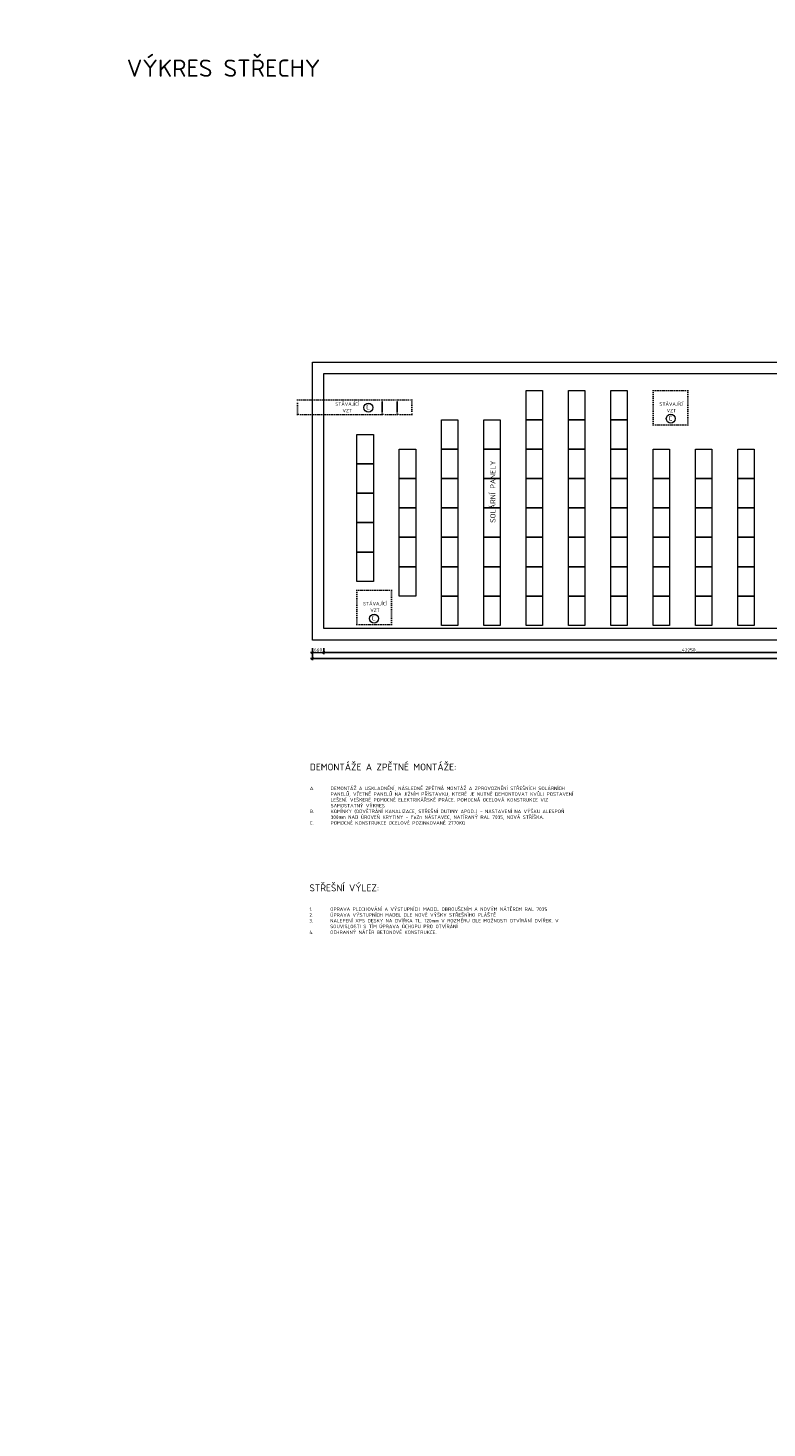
# Model space of a CAD drawing. Header units: metres. Extents: x -115250 to 1551995, y -140807 to 374743.
# Tile 41 of 205: x 25448 to 68223, y -114723 to -33740. Entities that reach past the tile are written whole.
import ezdxf

# ---------------------------------------------------------------- set-up
doc = ezdxf.new("R2010")
doc.units = ezdxf.units.M
doc.header["$LTSCALE"] = 100
doc.header["$PDMODE"] = 3
doc.header["$PDSIZE"] = 150
doc.linetypes.add('0104aTEČKOVANÁ', pattern=[1.1, 0.1, -1])
doc.layers.get('Defpoints').update_dxf_attribs({"lineweight": 9})
for name, color, linetype, lineweight in [('010-kota', 3, 'Continuous', 9), ('010-popis legenda', 3, 'Continuous', 9), ('010-popis vykres', 3, 'Continuous', 9), ('010-tenka', 10, 'Continuous', 15), ('030-PBR popis', 12, 'Continuous', 9), ('910-popis legenda', 3, 'Continuous', 9)]:
    doc.layers.add(name, color=color, linetype=linetype, lineweight=lineweight)
doc.styles.add('ISOCPEUR', font='isocpeur.ttf')
doc.styles.get("Standard").update_dxf_attribs({"font": 'isocpeur.ttf'})
doc.dimstyles.new('TSUNAMI_100', dxfattribs={"dimscale": 100, "dimtxt": 2, "dimasz": 1.5, "dimexe": 1, "dimexo": 2, "dimgap": 0.4, "dimtad": 1, "dimdec": 0, "dimrnd": 5, "dimzin": 0, "dimtxsty": 'ISOCPEUR', "dimblk1": 'ARCHTICK', "dimblk2": 'ARCHTICK', "dimsah": 1, "dimcen": 0.09, "dimdle": 1, "dimclrd": 256, "dimclre": 256, "dimclrt": 256, "dimadec": 0, "dimazin": 0, "dimtfac": 1, "dimtdec": 0, "dimtix": 1, "dimtmove": 1, "dimatfit": 3, "dimfxlon": 1, "dimtfill": 1, "dimtolj": 1, "dimtzin": 0, "dimarcsym": 0})

# ---------------------------------------------------------------- blocks, each defined once
blk = doc.blocks.new('_ARCHTICK')
at = {"color": 0, "linetype": 'ByBlock', "const_width": 0.15}
blk.add_lwpolyline([(-0.5, -0.5), (0.5, 0.5)], dxfattribs=at)
blk = doc.blocks.new('*D859')
at = {"layer": '010-kota', "lineweight": -2, "transparency": 16777216}
for p, q in [((41907, -69614), (41907, -69964)), ((42567, -69614), (42567, -69964)), ((41807, -69864), (42667, -69864))]:
    blk.add_line(p, q, dxfattribs=at)
at = {"layer": 'Defpoints', "color": 0, "transparency": 16777216}
for p in [(42567, -68482), (41907, -69142)]:
    blk.add_point(p, dxfattribs=at)
at = {"layer": '010-kota', "lineweight": -2, "transparency": 16777216, "xscale": 150, "yscale": 150, "zscale": 150, "rotation": 180}
blk.add_blockref('_ARCHTICK', (41907, -69864), dxfattribs=at)
at = {"layer": '010-kota', "lineweight": -2, "transparency": 16777216, "xscale": 150, "yscale": 150, "zscale": 150}
blk.add_blockref('_ARCHTICK', (42567, -69864), dxfattribs=at)
at = {"layer": '010-kota', "transparency": 16777216, "insert": (42237, -69724), "char_height": 200, "attachment_point": 5, "style": 'ISOCPEUR', "bg_fill": 3, "box_fill_scale": 1.1, "bg_fill_color": 256, "bg_fill_true_color": 13158600, "bg_fill_transparency": 0}
blk.add_mtext('\\A1;660', dxfattribs=at)
at = {"layer": 'Defpoints', "color": 0, "transparency": 16777216}
blk.add_point((42567, -69864), dxfattribs=at)
blk = doc.blocks.new('*D860')
at = {"layer": '010-kota', "lineweight": -2, "transparency": 16777216}
for p, q in [((42567, -69614), (42567, -69964)), ((84817, -69614), (84817, -69964)), ((42467, -69864), (84917, -69864))]:
    blk.add_line(p, q, dxfattribs=at)
at = {"layer": 'Defpoints', "color": 0, "transparency": 16777216}
for p in [(42567, -68482), (84817, -68482), (84817, -69864)]:
    blk.add_point(p, dxfattribs=at)
at = {"layer": '010-kota', "lineweight": -2, "transparency": 16777216, "xscale": 150, "yscale": 150, "zscale": 150, "rotation": 180}
blk.add_blockref('_ARCHTICK', (42567, -69864), dxfattribs=at)
at = {"layer": '010-kota', "lineweight": -2, "transparency": 16777216, "xscale": 150, "yscale": 150, "zscale": 150}
blk.add_blockref('_ARCHTICK', (84817, -69864), dxfattribs=at)
at = {"layer": '010-kota', "transparency": 16777216, "insert": (63692, -69724), "char_height": 200, "attachment_point": 5, "style": 'ISOCPEUR', "bg_fill": 3, "box_fill_scale": 1.1, "bg_fill_color": 256, "bg_fill_true_color": 13158600, "bg_fill_transparency": 0}
blk.add_mtext('\\A1;42250', dxfattribs=at)
blk = doc.blocks.new('*D864')
at = {"layer": '010-kota', "lineweight": -2, "transparency": 16777216}
for p, q in [((41807, -70211), (110117, -70211)), ((41907, -69961), (41907, -70311)), ((110017, -69961), (110017, -70311))]:
    blk.add_line(p, q, dxfattribs=at)
at = {"layer": 'Defpoints', "color": 0, "transparency": 16777216}
for p in [(41907, -69142), (110017, -69142), (110017, -70211)]:
    blk.add_point(p, dxfattribs=at)
at = {"layer": '010-kota', "lineweight": -2, "transparency": 16777216, "xscale": 150, "yscale": 150, "zscale": 150, "rotation": 180}
blk.add_blockref('_ARCHTICK', (41907, -70211), dxfattribs=at)
at = {"layer": '010-kota', "lineweight": -2, "transparency": 16777216, "xscale": 150, "yscale": 150, "zscale": 150}
blk.add_blockref('_ARCHTICK', (110017, -70211), dxfattribs=at)
at = {"layer": '010-kota', "transparency": 16777216, "insert": (75962, -70071), "char_height": 200, "attachment_point": 5, "style": 'ISOCPEUR', "bg_fill": 3, "box_fill_scale": 1.1, "bg_fill_color": 256, "bg_fill_true_color": 13158600, "bg_fill_transparency": 0}
blk.add_mtext('\\A1;68110', dxfattribs=at)

msp = doc.modelspace()

# ---------------------------------------------------------------- linework, layer by layer
at = {"layer": '010-popis legenda'}
for centre in [(45154.4, -55696.9), (62655, -56337)]:
    msp.add_circle(centre, 259.9, dxfattribs=at)
at = {"layer": '010-tenka'}
for points in [[(41907, -53061.6), (110017, -53061.6), (110017, -69141.6), (41907, -69141.6)], [(54287, -54701.6), (55237, -54701.6), (55237, -56401.6), (54287, -56401.6)], [(56737, -54701.6), (57687, -54701.6), (57687, -56401.6), (56737, -56401.6)], [(59187, -54701.6), (60137, -54701.6), (60137, -56401.6), (59187, -56401.6)], [(49387, -56401.6), (50337, -56401.6), (50337, -58101.6), (49387, -58101.6)], [(51837, -56401.6), (52787, -56401.6), (52787, -58101.6), (51837, -58101.6)], [(54287, -56401.6), (55237, -56401.6), (55237, -58101.6), (54287, -58101.6)], [(56737, -56401.6), (57687, -56401.6), (57687, -58101.6), (56737, -58101.6)], [(59187, -56401.6), (60137, -56401.6), (60137, -58101.6), (59187, -58101.6)], [(44487, -57251.6), (45437, -57251.6), (45437, -58951.6), (44487, -58951.6)], [(46937, -58101.6), (47887, -58101.6), (47887, -59801.6), (46937, -59801.6)], [(49387, -58101.6), (50337, -58101.6), (50337, -59801.6), (49387, -59801.6)], [(51837, -58101.6), (52787, -58101.6), (52787, -59801.6), (51837, -59801.6)], [(54287, -58101.6), (55237, -58101.6), (55237, -59801.6), (54287, -59801.6)], [(56737, -58101.6), (57687, -58101.6), (57687, -59801.6), (56737, -59801.6)], [(59187, -58101.6), (60137, -58101.6), (60137, -59801.6), (59187, -59801.6)], [(61637, -58101.6), (62587, -58101.6), (62587, -59801.6), (61637, -59801.6)], [(64087, -58101.6), (65037, -58101.6), (65037, -59801.6), (64087, -59801.6)], [(66537, -58101.6), (67487, -58101.6), (67487, -59801.6), (66537, -59801.6)], [(44487, -58951.6), (45437, -58951.6), (45437, -60651.6), (44487, -60651.6)], [(46937, -59801.6), (47887, -59801.6), (47887, -61501.6), (46937, -61501.6)], [(49387, -59801.6), (50337, -59801.6), (50337, -61501.6), (49387, -61501.6)], [(51837, -59801.6), (52787, -59801.6), (52787, -61501.6), (51837, -61501.6)], [(54287, -59801.6), (55237, -59801.6), (55237, -61501.6), (54287, -61501.6)], [(56737, -59801.6), (57687, -59801.6), (57687, -61501.6), (56737, -61501.6)], [(59187, -59801.6), (60137, -59801.6), (60137, -61501.6), (59187, -61501.6)], [(61637, -59801.6), (62587, -59801.6), (62587, -61501.6), (61637, -61501.6)], [(64087, -59801.6), (65037, -59801.6), (65037, -61501.6), (64087, -61501.6)], [(66537, -59801.6), (67487, -59801.6), (67487, -61501.6), (66537, -61501.6)], [(44487, -60651.6), (45437, -60651.6), (45437, -62351.6), (44487, -62351.6)], [(46937, -61501.6), (47887, -61501.6), (47887, -63201.6), (46937, -63201.6)], [(49387, -61501.6), (50337, -61501.6), (50337, -63201.6), (49387, -63201.6)], [(51837, -61501.6), (52787, -61501.6), (52787, -63201.6), (51837, -63201.6)], [(54287, -61501.6), (55237, -61501.6), (55237, -63201.6), (54287, -63201.6)], [(56737, -61501.6), (57687, -61501.6), (57687, -63201.6), (56737, -63201.6)], [(59187, -61501.6), (60137, -61501.6), (60137, -63201.6), (59187, -63201.6)], [(61637, -61501.6), (62587, -61501.6), (62587, -63201.6), (61637, -63201.6)], [(64087, -61501.6), (65037, -61501.6), (65037, -63201.6), (64087, -63201.6)], [(66537, -61501.6), (67487, -61501.6), (67487, -63201.6), (66537, -63201.6)], [(44487, -62351.6), (45437, -62351.6), (45437, -64051.6), (44487, -64051.6)], [(46937, -63201.6), (47887, -63201.6), (47887, -64901.6), (46937, -64901.6)], [(49387, -63201.6), (50337, -63201.6), (50337, -64901.6), (49387, -64901.6)], [(51837, -63201.6), (52787, -63201.6), (52787, -64901.6), (51837, -64901.6)], [(54287, -63201.6), (55237, -63201.6), (55237, -64901.6), (54287, -64901.6)], [(56737, -63201.6), (57687, -63201.6), (57687, -64901.6), (56737, -64901.6)], [(59187, -63201.6), (60137, -63201.6), (60137, -64901.6), (59187, -64901.6)], [(61637, -63201.6), (62587, -63201.6), (62587, -64901.6), (61637, -64901.6)], [(64087, -63201.6), (65037, -63201.6), (65037, -64901.6), (64087, -64901.6)], [(66537, -63201.6), (67487, -63201.6), (67487, -64901.6), (66537, -64901.6)], [(44487, -64051.6), (45437, -64051.6), (45437, -65751.6), (44487, -65751.6)], [(46937, -64901.6), (47887, -64901.6), (47887, -66601.6), (46937, -66601.6)], [(49387, -64901.6), (50337, -64901.6), (50337, -66601.6), (49387, -66601.6)], [(51837, -64901.6), (52787, -64901.6), (52787, -66601.6), (51837, -66601.6)], [(54287, -64901.6), (55237, -64901.6), (55237, -66601.6), (54287, -66601.6)], [(56737, -64901.6), (57687, -64901.6), (57687, -66601.6), (56737, -66601.6)], [(59187, -64901.6), (60137, -64901.6), (60137, -66601.6), (59187, -66601.6)], [(61637, -64901.6), (62587, -64901.6), (62587, -66601.6), (61637, -66601.6)], [(64087, -64901.6), (65037, -64901.6), (65037, -66601.6), (64087, -66601.6)], [(66537, -64901.6), (67487, -64901.6), (67487, -66601.6), (66537, -66601.6)], [(49387, -66601.6), (50337, -66601.6), (50337, -68301.6), (49387, -68301.6)], [(51837, -66601.6), (52787, -66601.6), (52787, -68301.6), (51837, -68301.6)], [(54287, -66601.6), (55237, -66601.6), (55237, -68301.6), (54287, -68301.6)], [(56737, -66601.6), (57687, -66601.6), (57687, -68301.6), (56737, -68301.6)], [(59187, -66601.6), (60137, -66601.6), (60137, -68301.6), (59187, -68301.6)], [(61637, -66601.6), (62587, -66601.6), (62587, -68301.6), (61637, -68301.6)], [(64087, -66601.6), (65037, -66601.6), (65037, -68301.6), (64087, -68301.6)], [(66537, -66601.6), (67487, -66601.6), (67487, -68301.6), (66537, -68301.6)]]:
    msp.add_lwpolyline(points, close=True, dxfattribs=at)
msp.add_lwpolyline([(84817, -68481.6), (42567, -68481.6), (42567, -53721.6), (84817, -53721.6)], dxfattribs=at)
at = {"layer": '010-tenka', "linetype": '0104aTEČKOVANÁ'}
for points in [[(61637, -54701.6), (63637, -54701.6), (63637, -56701.6), (61637, -56701.6)], [(41057, -55251.6), (45957, -55251.6), (45957, -56101.6), (41057, -56101.6)], [(45957, -55251.6), (46807, -55251.6), (46807, -56101.6), (45957, -56101.6)], [(46807, -55251.6), (47657, -55251.6), (47657, -56101.6), (46807, -56101.6)], [(44487, -66251.6), (46487, -66251.6), (46487, -68251.6), (44487, -68251.6)]]:
    msp.add_lwpolyline(points, close=True, dxfattribs=at)

# ---------------------------------------------------------------- texts
at = {"layer": '010-popis legenda'}
for p in [(45016.9, -55826.6), (62517.5, -56466.7), (45345.7, -68031.4)]:
    msp.add_text('C', height=300, dxfattribs=at).set_placement(p)
at = {"layer": '010-popis legenda', "char_height": 400, "attachment_point": 1}
for s, insert in [('DEMONTÁŽE A ZPĚTNÉ MONTÁŽE:\\P\\P\\pi-1200,l1200,t1200;{\\H0.5x;A.^IDEMONTÁŽ A USKLADNĚNÍ, NÁSLEDNĚ ZPĚTNÁ MONTÁŽ A ZPROVOZNĚNÍ STŘEŠNÍCH SOLÁRNÍCH PANELŮ, VČETNĚ PANELŮ NA JIŽNÍM PŘÍSTAVKU, KTERÉ JE NUTNÉ DEMONTOVAT KVŮLI POSTAVENÍ LEŠENÍ. VEŠKERÉ POMOCNÉ ELEKTRIKÁŘSKÉ PRÁCE. POMOCNÁ OCELOVÁ KONSTRUKCE VIZ SAMOSTATNÝ VÝKRES\\PB.^IKOMÍNKY (ODVĚTRÁNÍ KANALIZACE, STŘEŠNÍ DUTINY APOD..) - NASTAVENÍ NA VÝŠKU ALESPOŇ 300mm NAD ÚROVEŇ KRYTINY - FeZn NÁSTAVEC, NATÍRANÝ RAL 7035, NOVÁ STŘÍŠKA.\\PC.^IPOMOCNÉ KONSTRUKCE OCELOVÉ POZINKOVANÉ 2770KG}', (41760.7, -76288.6)), ('STŘEŠNÍ VÝLEZ:\\P\\P\\pi-1200,l1200,t1200;{\\H0.5x;1.^IOPRAVA PLECHOVÁNÍ A VÝSTUPNÍCH MADEL OBROUŠENÍM A NOVÝM NÁTĚREM RAL 7035\\P2.^IÚPRAVA VÝSTUPNÍCH MADEL DLE NOVÉ VÝŠKY STŘEŠNÍHO PLÁŠTĚ\\P3.^INALEPENÍ XPS DESKY NA DVÍŘKA TL. 120mm V ROZMĚRU DLE MOŽNOSTI OTVÍRÁNÍ DVÍŘEK. V SOUVISLOSTI S TÍM ÚPRAVA ÚCHOPU PRO OTVÍRÁNÍ\\P4.^IOCHRANNÝ NÁTĚR BETONOVÉ KONSTRUKCE.}', (41737.5, -83278))]:
    msp.add_mtext_dynamic_manual_height_columns(s, width=14084.01, gutter_width=1000, heights=[0], dxfattribs=dict(at, insert=insert))
at = {"layer": '010-popis vykres'}
for s, p in [('STÁVAJÍCÍ ', (43232.8, -55590.7)), ('VZT', (43652, -55970.7)), ('STÁVAJÍCÍ ', (61995, -55590.7)), ('VZT', (62414.2, -55970.7)), ('STÁVAJÍCÍ ', (44840.9, -67136.5)), ('VZT', (45260.1, -67516.5))]:
    msp.add_text(s, height=200, dxfattribs=at).set_placement(p)
msp.add_text('SOLÁRNÍ PANELY', height=300, rotation=90, dxfattribs=at).set_placement((52505.8, -62365.2))
at = {"layer": '030-PBR popis', "color": 7, "linetype": 'ByBlock', "insert": (-51954.8, -33900), "char_height": 400, "attachment_point": 1, "line_spacing_factor": 1.8, "style": 'ISOCPEUR'}
msp.add_mtext_dynamic_manual_height_columns('{\\H2x;LEGENDA PO - PBŘ:}\\P\\pl4000;HRANICE POŽÁRNÍHO ÚSEKU\\PEPS SE SAMOČINNÝMI A TLAČÍTKOVÝMI HLÁSIČI VIZ. PROJEKT EPS\\PNOUZOVÉ OSVĚTLENÍ\\PPŘENOSNÉ HASICÍ PŘÍSTROJE (SPECIFIKACE DLE POŽÁRNÍ ZPRÁVY)\\PVNITŘNÍ POŽÁRNÍ HYDRANTOVÁ SKŘÍŇ (BÍLÁ; PHP, D 30 m, EPS)\\PVÝCHOD NA VOLNÉ PROSTRANSTVÍ\\PSMĚR ÚNIKU (DOPLNĚNÝ O POČET UNIKAJÍCÍCH OSOB) \\PAKUSTICKÉ POPLACHOVÉ ZAŘÍZENÍ\\POZNAČENÍ POŽÁRNÍHO ÚSEKU\\PNEJNIŽŠÍ POŽADOVANÁ POŽÁRNÍ ODOLNOST VODOROVNÉ KONSTRUKCE\\PNEJNIŽŠÍ POŽADOVANÁ POŽÁRNÍ ODOLNOST SVISLÉ KONSTRUKCE\\PNEJNIŽŠÍ POŽADOVANÁ POŽÁRNÍ ODOLNOST POŽÁRNÍHO UZÁVĚRU', width=26908.954, gutter_width=2000, heights=[0], dxfattribs=at)
at = {"layer": '910-popis legenda', "insert": (31167.2, -36063.1), "char_height": 1000, "attachment_point": 4, "style": 'ISOCPEUR'}
msp.add_mtext_dynamic_manual_height_columns('VÝKRES STŘECHY', width=14986.287, gutter_width=12.5, heights=[0], dxfattribs=at)

# ---------------------------------------------------------------- next in the draw order: dimensions: what is measured, and where the dimension line sits
at = {"layer": '010-kota'}
dim = msp.add_linear_dim(base=(42567, -69864.2), p1=(41907, -69141.6), p2=(42567, -68481.6), dimstyle='TSUNAMI_100', dxfattribs=at)
dim.commit()
dim.dimension.update_dxf_attribs({"geometry": '*D859', "text_midpoint": (42237, -69724.2)})

# ---------------------------------------------------------------- next in the draw order: dimensions: what is measured, and where the dimension line sits
dim = msp.add_linear_dim(base=(84817, -69864.2), p1=(42567, -68481.6), p2=(84817, -68481.6), dimstyle='TSUNAMI_100', dxfattribs=at)
dim.commit()
dim.dimension.update_dxf_attribs({"geometry": '*D860', "text_midpoint": (63692, -69724.2)})

# ---------------------------------------------------------------- next in the draw order: linework, layer by layer
at = {"layer": '010-popis legenda'}
msp.add_circle((45483.2, -67901.7), 259.9, dxfattribs=at)

# ---------------------------------------------------------------- next in the draw order: dimensions: what is measured, and where the dimension line sits
at = {"layer": '010-kota'}
dim = msp.add_linear_dim(base=(110017, -70211.5), p1=(41907, -69141.6), p2=(110017, -69141.6), dimstyle='TSUNAMI_100', dxfattribs=at)
dim.commit()
dim.dimension.update_dxf_attribs({"geometry": '*D864', "text_midpoint": (75962, -70071.5)})

doc.saveas('drawing.dxf')
